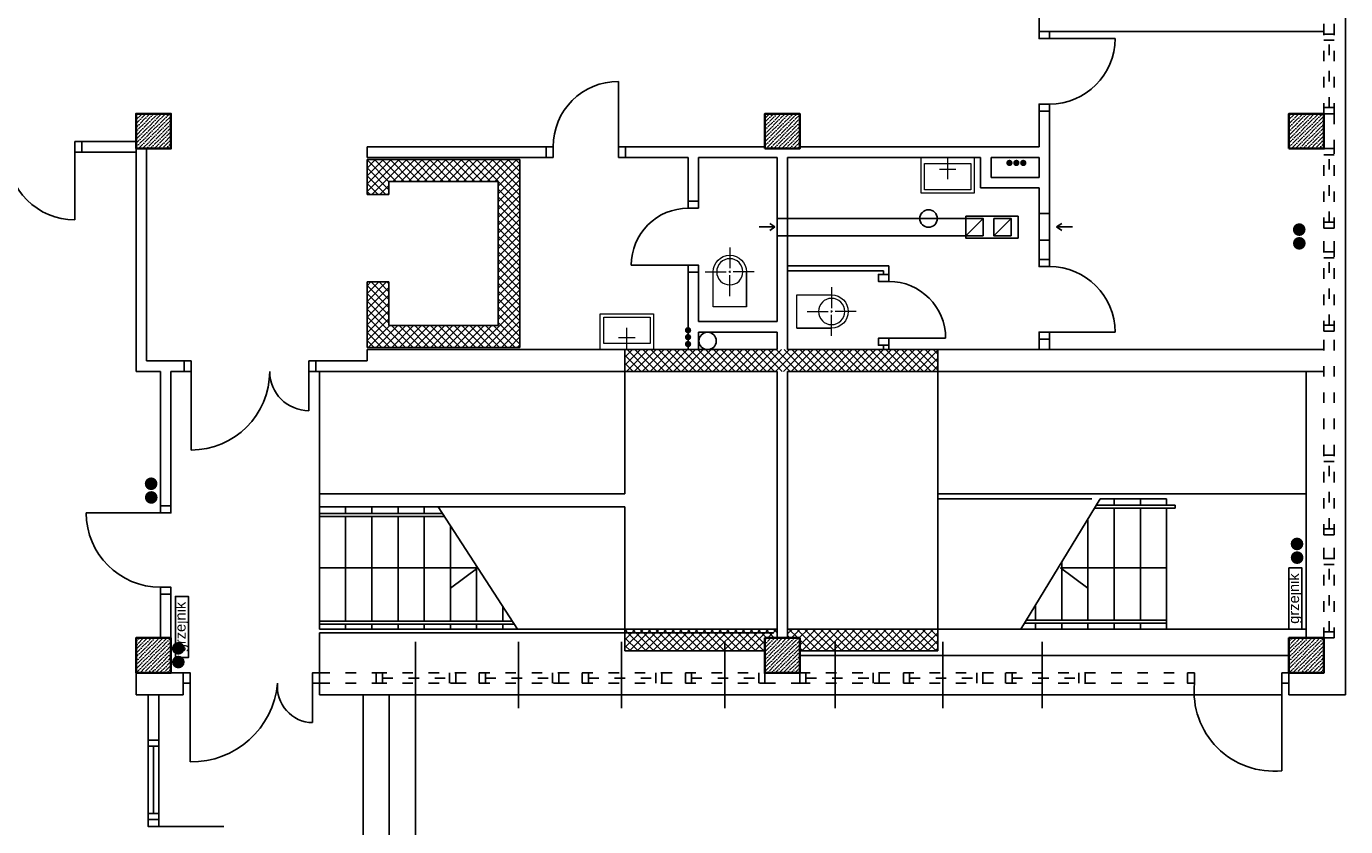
# Model space of a CAD drawing. Header units: millimetres. Extents: x 44889 to 52866, y -11417 to -4315.
# Tile 60 of 74: x 50943 to 51699, y -7714 to -7256. Entities that reach past the tile are written whole.
import ezdxf

# ---------------------------------------------------------------- set-up
doc = ezdxf.new("R2010")
doc.units = ezdxf.units.MM
doc.linetypes.add('ACAD_ISO03W100', pattern=[30, 12, -18])
for name, color, linetype, lineweight in [('kreskowanie', 9, 'Continuous', 18), ('słupy gr0.7', 9, 'Continuous', 35), ('wyposarzenie', 251, 'Continuous', 18)]:
    doc.layers.add(name, color=color, linetype=linetype, lineweight=lineweight)
doc.layers.add('Podkład', color=9, linetype='Continuous')
doc.layers.add('wentylacja', color=7, linetype='Continuous')
doc.styles.get("Standard").update_dxf_attribs({"font": 'arial.ttf', "height": 15})
pattern_1 = [(45, (44663.565, -9038.9425), (-2.245064, 2.245064), []), (135, (44663.565, -9038.9425), (-2.245064, -2.245064), [])]

# ---------------------------------------------------------------- blocks, each defined once
blk = doc.blocks.new('słup 2')
at = {"layer": 'kreskowanie'}
h = blk.add_hatch(dxfattribs=at)
h.set_pattern_fill('ANSI36', color=256, style=0)
h.set_pattern_definition([(45, (-1340, -20), (1.683798, 6.173926), [7.9375, -1.5875, 0, -1.5875])])
h.paths.add_polyline_path([(20, -20), (20, 20), (-20, 20), (-20, -20)])
at = {"layer": 'słupy gr0.7'}
blk.add_lwpolyline([(-20, -20), (20, -20), (20, 20), (-20, 20)], close=True, dxfattribs=at)
blk = doc.blocks.new('umywalka')
at = {"layer": 'wyposarzenie'}
for p, q in [((30.5, 0), (30.5, 25)), ((21, 14), (40, 14))]:
    blk.add_line(p, q, dxfattribs=at)
for points in [[(0, 41), (61, 41), (61, 0), (0, 0)], [(4, 37), (57, 37), (57, 7), (4, 7)]]:
    blk.add_lwpolyline(points, close=True, dxfattribs=at)
blk = doc.blocks.new('WC')
at = {"layer": 'wyposarzenie'}
for p, q in [((19, 68), (19, 44)), ((-9, 40), (15, 40)), ((0, 40), (0, 0)), ((0, 0), (0, 40)), ((18, 40), (20, 40)), ((19, 41), (19, 39)), ((19, 12), (19, 36)), ((47, 40), (23, 40)), ((38, 0), (38, 40)), ((0, 0), (38, 0))]:
    blk.add_line(p, q, dxfattribs=at)
blk.add_circle((19, 40), 15, dxfattribs=at)
blk.add_arc((19, 40), 19, 0, 180, dxfattribs=at)
blk = doc.blocks.new('kier. went.')
at = {"layer": 'wentylacja'}
for p, q in [((0, 18), (0, 0)), ((0, 0), (-4, 6)), ((0, 0), (4, 6))]:
    blk.add_line(p, q, dxfattribs=at)

msp = doc.modelspace()

# ---------------------------------------------------------------- hatches: boundary and pattern name
at = {"layer": 'Podkład'}
h = msp.add_hatch(dxfattribs=at)
h.set_pattern_fill('ANSI37', color=256, style=0)
h.set_pattern_definition(pattern_1)
h.paths.add_polyline_path([(51138.27, -7332.38), (51138.27, -7352.38), (51150.77, -7352.38), (51150.77, -7344.88), (51213.27, -7344.88), (51213.27, -7427.38), (51150.77, -7427.38), (51150.77, -7402.38), (51138.27, -7402.38), (51138.27, -7439.88), (51225.77, -7439.88), (51225.77, -7332.38)])
h.paths.add_polyline_path([(51137.75, -7411.32), (51151.29, -7411.32), (51151.29, -7420.69), (51137.75, -7420.69)], flags=9)
h.paths.add_polyline_path([(51212.75, -7411.32), (51226.29, -7411.32), (51226.29, -7420.69), (51212.75, -7420.69)], flags=9)
h.paths.add_polyline_path([(51191.51, -7345.4), (51191.51, -7331.86), (51200.89, -7331.86), (51200.89, -7345.4)], flags=9)
h.paths.add_polyline_path([(51191.51, -7440.4), (51191.51, -7426.86), (51200.89, -7426.86), (51200.89, -7440.4)], flags=9)
h.paths.add_polyline_path([(51175.22, -7429.45), (51175.22, -7422.16), (51184.6, -7422.16), (51184.6, -7429.45)], flags=24)
h.paths.add_polyline_path([(51178.54, -7435.66), (51178.54, -7428.37), (51187.92, -7428.37), (51187.92, -7435.66)], flags=24)
for points in [[(51504.23, -7334.31, 1), (51507.87, -7334.31, 1)], [(51508.19, -7334.31, 1), (51511.83, -7334.31, 1)], [(51512.16, -7334.31, 1), (51515.81, -7334.31, 1)], [(51675.59, -7372.47, 1), (51668.3, -7372.47, 1)], [(51675.65, -7380.32, 1), (51668.36, -7380.32, 1)], [(51322.05, -7428.23, 1), (51322.05, -7431.88, 1)], [(51322.05, -7432.19, 1), (51322.05, -7435.83, 1)], [(51322.05, -7436.17, 1), (51322.05, -7439.81, 1)], [(51018.3, -7517.92, 1), (51011.01, -7517.92, 1)], [(51018.36, -7525.76, 1), (51011.07, -7525.76, 1)], [(51674.34, -7552.36, 1), (51667.05, -7552.36, 1)], [(51674.4, -7560.2, 1), (51667.11, -7560.2, 1)], [(51033.81, -7612.11, 1), (51026.52, -7612.11, 1)], [(51033.87, -7619.96, 1), (51026.58, -7619.96, 1)]]:
    msp.add_hatch(color=256, dxfattribs=at).paths.add_polyline_path(points)
h = msp.add_hatch(dxfattribs=at)
h.set_pattern_fill('ANSI37', color=256, style=0)
h.set_pattern_definition(pattern_1)
h.paths.add_polyline_path([(51319, -7446.13), (51285.92, -7446.13), (51285.92, -7453.63), (51316.06, -7453.63)])
h.paths.add_polyline_path([(51320.95, -7441.13), (51285.92, -7441.13), (51285.92, -7446.13), (51319, -7446.13)])
h.paths.add_polyline_path([(51376.02, -7441.13), (51373.02, -7441.13), (51334, -7441.13, -0.077593), (51332.45, -7441.13), (51320.95, -7441.13), (51319, -7446.13), (51376.02, -7446.13)])
h.paths.add_polyline_path([(51376.02, -7446.13), (51319, -7446.13), (51316.06, -7453.63), (51373.02, -7453.63), (51376.02, -7453.63)])
h.paths.add_polyline_path([(51465.02, -7446.13), (51376.02, -7446.13), (51376.02, -7453.63), (51379.02, -7453.63), (51465.02, -7453.63)])
h.paths.add_polyline_path([(51465.02, -7441.13), (51391.02, -7441.13), (51379.02, -7441.13), (51376.02, -7441.13), (51376.02, -7446.13), (51465.02, -7446.13)])
h = msp.add_hatch(dxfattribs=at)
h.set_pattern_fill('ANSI37', color=256, style=0)
h.set_pattern_definition(pattern_1)
h.paths.add_polyline_path([(51285.92, -7601.13), (51285.92, -7613.63), (51361.02, -7613.63), (51361.02, -7601.13)])
h.paths.add_polyline_path([(51361.02, -7613.63), (51366.02, -7613.63), (51366.02, -7606.13), (51373.02, -7606.13), (51373.02, -7601.13), (51361.02, -7601.13)])
h.paths.add_polyline_path([(51391.02, -7601.13), (51379.02, -7601.13), (51379.02, -7606.13), (51386.02, -7606.13), (51386.02, -7613.63), (51391.02, -7613.63)])
h.paths.add_polyline_path([(51465.02, -7613.63), (51465.02, -7601.13), (51391.02, -7601.13), (51391.02, -7613.63)])

# ---------------------------------------------------------------- linework, layer by layer
for p, q in [((51698.52, -6953.63), (51698.52, -7638.63)), ((51523.02, -7259.13), (51523.02, -7199.13)), ((51526.52, -7259.13), (51686.02, -7259.13)), ((51529.02, -7263.13), (51566.52, -7263.13)), ((51282.27, -7325.13), (51282.27, -7287.63)), ((51523.02, -7304.63), (51529.02, -7304.63)), ((51523.02, -7325.13), (51523.02, -7304.63)), ((51529.02, -7363.35), (51529.02, -7304.63)), ((51006.52, -7322.13), (50975.02, -7322.13)), ((50975.02, -7328.13), (50975.02, -7322.13)), ((51006.02, -7453.63), (51006.02, -7326.13)), ((51012.02, -7447.63), (51012.02, -7326.13)), ((51138.27, -7325.13), (51240.77, -7325.13)), ((51138.27, -7331.13), (51138.27, -7325.13)), ((51240.77, -7331.13), (51240.77, -7325.13)), ((51286.27, -7331.13), (51286.27, -7325.13)), ((51286.27, -7325.13), (51366.02, -7325.13)), ((51386.02, -7325.13), (51523.02, -7325.13)), ((50971.02, -7328.13), (50971.02, -7366.91)), ((51006.52, -7328.13), (50975.02, -7328.13)), ((51138.27, -7331.13), (51240.77, -7331.13)), ((51138.27, -7332.38), (51138.27, -7352.38)), ((51138.27, -7332.38), (51225.77, -7332.38)), ((51225.77, -7332.38), (51225.77, -7439.88)), ((51286.27, -7331.13), (51322.02, -7331.13)), ((51322.02, -7331.13), (51322.02, -7356.28)), ((51328.02, -7331.13), (51373.02, -7331.13)), ((51328.02, -7356.28), (51328.02, -7331.13)), ((51373.02, -7366.13), (51373.02, -7331.13)), ((51379.02, -7331.13), (51489.52, -7331.13)), ((51379.02, -7366.13), (51379.02, -7331.13)), ((51489.52, -7348.63), (51489.52, -7331.13)), ((51495.52, -7331.13), (51523.02, -7331.13)), ((51495.52, -7342.63), (51495.52, -7331.13)), ((51523.02, -7342.63), (51523.02, -7331.13)), ((51150.77, -7344.88), (51150.77, -7352.38)), ((51150.77, -7344.88), (51213.27, -7344.88)), ((51213.27, -7344.88), (51213.27, -7427.38)), ((51489.52, -7348.63), (51523.02, -7348.63)), ((51495.52, -7342.63), (51523.02, -7342.63)), ((51523.02, -7363.35), (51523.02, -7348.63)), ((51138.27, -7352.38), (51150.77, -7352.38)), ((51322.02, -7356.28), (51328.02, -7356.28)), ((51523.02, -7363.35), (51529.02, -7363.35)), ((51523.02, -7363.35), (51523.02, -7378.55)), ((51529.02, -7363.35), (51529.02, -7378.55)), ((51373.02, -7366.13), (51379.02, -7366.13)), ((51373.02, -7366.13), (51373.02, -7376.13)), ((51379.02, -7366.13), (51379.02, -7376.13)), ((51373.02, -7425.13), (51373.02, -7376.13)), ((51373.02, -7376.13), (51379.02, -7376.13)), ((51379.02, -7441.13), (51379.02, -7376.13)), ((51523.02, -7389.63), (51523.02, -7378.55)), ((51523.02, -7378.55), (51529.02, -7378.55)), ((51529.02, -7389.63), (51529.02, -7378.55)), ((51322.02, -7392.78), (51289.52, -7392.78)), ((51379.02, -7393.13), (51437.02, -7393.13)), ((51437.02, -7398.13), (51437.02, -7393.13)), ((51523.02, -7389.63), (51529.02, -7389.63)), ((51322.02, -7441.13), (51322.02, -7396.78)), ((51322.02, -7396.78), (51328.02, -7396.78)), ((51328.02, -7425.13), (51328.02, -7396.78)), ((51379.02, -7396.13), (51434.02, -7396.13)), ((51434.02, -7398.13), (51434.02, -7396.13)), ((51434.02, -7398.13), (51437.02, -7398.13)), ((51138.27, -7402.38), (51150.77, -7402.38)), ((51138.27, -7402.38), (51138.27, -7439.88)), ((51150.77, -7402.38), (51150.77, -7427.38)), ((51150.77, -7427.38), (51213.27, -7427.38)), ((51328.02, -7425.13), (51373.02, -7425.13)), ((51328.02, -7441.13), (51328.02, -7431.13)), ((51328.02, -7431.13), (51373.02, -7431.13)), ((51373.02, -7441.13), (51373.02, -7431.13)), ((51529.02, -7431.13), (51566.52, -7431.13)), ((51434.02, -7441.13), (51434.02, -7438.63)), ((51434.02, -7438.63), (51437.02, -7438.63)), ((51437.02, -7434.63), (51469.52, -7434.63)), ((51437.02, -7441.13), (51437.02, -7438.63)), ((51523.02, -7441.13), (51523.02, -7435.13)), ((51523.02, -7435.13), (51529.02, -7435.13)), ((51529.02, -7441.13), (51529.02, -7435.13)), ((51138.27, -7439.88), (51225.77, -7439.88)), ((51138.27, -7441.13), (51138.27, -7447.63)), ((51138.27, -7441.13), (51373.02, -7441.13)), ((51285.92, -7523.63), (51285.92, -7441.13)), ((51379.02, -7441.13), (51686.02, -7441.13)), ((51465.02, -7441.13), (51465.02, -7613.63)), ((51006.02, -7453.63), (51020.02, -7453.63)), ((51012.02, -7447.63), (51033.52, -7447.63)), ((51020.02, -7530.63), (51020.02, -7453.63)), ((51026.02, -7530.63), (51026.02, -7453.63)), ((51026.02, -7453.63), (51033.52, -7453.63)), ((51033.52, -7453.63), (51033.52, -7447.63)), ((51037.52, -7453.63), (51037.52, -7498.63)), ((51105.02, -7453.63), (51105.02, -7476.13)), ((51109.02, -7447.63), (51138.27, -7447.63)), ((51109.02, -7453.63), (51373.02, -7453.63)), ((51111.02, -7531.13), (51111.02, -7453.63)), ((51373.02, -7606.13), (51373.02, -7453.63)), ((51379.02, -7453.63), (51686.02, -7453.63)), ((51379.02, -7606.13), (51379.02, -7453.63)), ((51111.02, -7523.63), (51285.92, -7523.63)), ((51676.02, -7523.63), (51465.02, -7523.63)), ((51553.14, -7526.47), (51465.02, -7526.47)), ((51558.05, -7526.47), (51512.55, -7601.13)), ((51596.02, -7526.47), (51558.05, -7526.47)), ((51566.02, -7530.26), (51566.02, -7526.47)), ((51581.02, -7530.26), (51581.02, -7526.47)), ((51596.02, -7530.26), (51596.02, -7526.47)), ((51020.02, -7534.63), (50977.52, -7534.63)), ((51020.02, -7530.63), (51026.02, -7530.63)), ((51111.02, -7531.13), (51178.92, -7531.13)), ((51111.02, -7601.13), (51111.02, -7531.13)), ((51181.38, -7534.92), (51111.02, -7534.92)), ((51182.49, -7536.62), (51111.02, -7536.62)), ((51126.02, -7534.92), (51126.02, -7531.13)), ((51126.02, -7596.62), (51126.02, -7536.62)), ((51141.02, -7534.92), (51141.02, -7531.13)), ((51141.02, -7596.62), (51141.02, -7536.62)), ((51156.02, -7534.92), (51156.02, -7531.13)), ((51156.02, -7596.62), (51156.02, -7536.62)), ((51171.02, -7534.92), (51171.02, -7531.13)), ((51171.02, -7596.62), (51171.02, -7536.62)), ((51173.83, -7531.13), (51285.92, -7531.13)), ((51178.92, -7531.13), (51224.42, -7601.13)), ((51285.92, -7613.63), (51285.92, -7531.13)), ((51554.48, -7531.96), (51601.02, -7531.96)), ((51555.59, -7530.26), (51601.02, -7530.26)), ((51566.02, -7595.96), (51566.02, -7531.96)), ((51581.02, -7595.96), (51581.02, -7531.96)), ((51596.02, -7601.13), (51596.02, -7531.96)), ((51186.02, -7596.62), (51186.02, -7542.04)), ((51551.02, -7595.96), (51551.02, -7538.01)), ((51201.67, -7566.13), (51111.02, -7566.13)), ((51201.67, -7566.13), (51186.02, -7577.59)), ((51201.02, -7596.62), (51201.02, -7565.12)), ((51535.3, -7566.13), (51550.95, -7577.59)), ((51535.3, -7566.13), (51596.02, -7566.13)), ((51536.02, -7595.96), (51536.02, -7562.62)), ((51020.02, -7606.13), (51020.02, -7581.13)), ((51020.02, -7581.13), (51026.02, -7581.13)), ((51026.02, -7606.13), (51026.02, -7581.13)), ((51216.02, -7596.62), (51216.02, -7588.19)), ((51521.02, -7595.96), (51521.02, -7587.23)), ((51221.06, -7596.62), (51111.02, -7596.62)), ((51514.8, -7597.66), (51596.02, -7597.66)), ((51515.91, -7595.96), (51596.02, -7595.96)), ((51521.02, -7601.13), (51521.02, -7597.66)), ((51536.02, -7601.13), (51536.02, -7597.66)), ((51551.02, -7601.13), (51551.02, -7597.66)), ((51566.02, -7601.13), (51566.02, -7597.66)), ((51581.02, -7601.13), (51581.02, -7597.66)), ((51222.17, -7598.32), (51111.02, -7598.32)), ((51111.02, -7601.13), (51373.02, -7601.13)), ((51111.02, -7603.18), (51371.14, -7603.18)), ((51126.02, -7601.13), (51126.02, -7598.32)), ((51141.02, -7601.13), (51141.02, -7598.32)), ((51156.02, -7601.13), (51156.02, -7598.32)), ((51171.02, -7601.13), (51171.02, -7598.32)), ((51186.02, -7601.13), (51186.02, -7598.32)), ((51201.02, -7601.13), (51201.02, -7598.32)), ((51216.02, -7601.13), (51216.02, -7598.32)), ((51379.02, -7601.13), (51676.02, -7601.13)), ((51166.04, -7608.48), (51166.04, -7646.35)), ((51225.04, -7608.48), (51225.04, -7646.35)), ((51284.04, -7608.48), (51284.04, -7646.35)), ((51343.04, -7608.48), (51343.04, -7646.35)), ((51406.21, -7608.47), (51406.21, -7646.35)), ((51467.88, -7608.48), (51467.88, -7646.35)), ((51524.88, -7608.47), (51524.88, -7646.35)), ((51285.92, -7613.63), (51366.02, -7613.63)), ((51386.02, -7613.63), (51465.02, -7613.63)), ((51386.02, -7616.13), (51666.02, -7616.13)), ((51006.02, -7626.13), (51006.02, -7638.63)), ((51006.02, -7626.13), (51033.02, -7626.13)), ((51033.02, -7626.13), (51033.02, -7638.63)), ((51666.02, -7626.13), (51666.02, -7638.63)), ((51666.02, -7626.13), (51686.02, -7626.13)), ((51037.02, -7632.13), (51037.02, -7677.13)), ((51107.02, -7632.13), (51107.02, -7654.63)), ((51662.02, -7632.13), (51662.02, -7682.13)), ((51006.02, -7638.63), (51033.02, -7638.63)), ((51013.02, -7664.63), (51013.02, -7638.63)), ((51019.02, -7664.63), (51019.02, -7638.63)), ((51111.02, -7638.63), (51662.02, -7638.63)), ((51136.02, -7638.63), (51136.02, -7893.63)), ((51151.02, -7638.63), (51151.02, -7893.63)), ((51166.02, -7638.63), (51166.02, -7893.63)), ((51666.02, -7638.63), (51698.52, -7638.63)), ((51013.02, -7664.63), (51019.02, -7664.63)), ((51013.02, -7710.13), (51013.02, -7664.63)), ((51019.02, -7710.13), (51019.02, -7664.63)), ((51013.02, -7668.13), (51019.02, -7668.13)), ((51016.02, -7706.63), (51016.02, -7668.13)), ((51016.02, -7706.63), (51016.02, -7668.13)), ((51013.02, -7706.63), (51019.02, -7706.63)), ((51013.02, -7710.13), (51019.02, -7710.13)), ((51019.02, -7714.13), (51056.27, -7714.13))]:
    msp.add_line(p, q, dxfattribs=at)
at = {"layer": 'Podkład', "linetype": 'ACAD_ISO03W100', "ltscale": 0.5}
for p, q in [((51686.02, -7260.63), (51686.02, -7247.63)), ((51692.02, -7260.63), (51692.02, -7247.63)), ((51686.02, -7260.63), (51692.02, -7260.63)), ((51686.02, -7306.13), (51686.02, -7260.63)), ((51686.02, -7306.13), (51686.02, -7260.63)), ((51686.02, -7264.13), (51692.02, -7264.13)), ((51689.02, -7302.63), (51689.02, -7264.13)), ((51689.02, -7302.63), (51689.02, -7264.13)), ((51692.02, -7306.13), (51692.02, -7260.63)), ((51692.02, -7306.13), (51692.02, -7260.63)), ((51686.02, -7302.63), (51692.02, -7302.63)), ((51686.02, -7306.13), (51692.02, -7306.13)), ((51686.02, -7306.13), (51686.02, -7326.13)), ((51692.02, -7306.13), (51692.02, -7326.13)), ((51686.02, -7326.13), (51692.02, -7326.13)), ((51686.02, -7371.63), (51686.02, -7326.13)), ((51686.02, -7371.63), (51686.02, -7326.13)), ((51692.02, -7371.63), (51692.02, -7326.13)), ((51692.02, -7371.63), (51692.02, -7326.13)), ((51686.02, -7329.63), (51692.02, -7329.63)), ((51689.02, -7368.13), (51689.02, -7329.63)), ((51689.02, -7368.13), (51689.02, -7329.63)), ((51692.02, -7329.13), (51692.02, -7326.63)), ((51686.02, -7368.13), (51692.02, -7368.13)), ((51686.02, -7385.13), (51686.02, -7371.63)), ((51686.02, -7371.63), (51692.02, -7371.63)), ((51692.02, -7385.13), (51692.02, -7371.63)), ((51686.02, -7385.13), (51686.02, -7384.3)), ((51686.02, -7385.13), (51692.02, -7385.13)), ((51686.02, -7430.63), (51686.02, -7385.13)), ((51686.02, -7430.63), (51686.02, -7385.13)), ((51692.02, -7430.63), (51692.02, -7385.13)), ((51692.02, -7430.63), (51692.02, -7385.13)), ((51692.02, -7388.13), (51692.02, -7385.63)), ((51686.02, -7388.63), (51692.02, -7388.63)), ((51689.02, -7427.13), (51689.02, -7388.63)), ((51689.02, -7427.13), (51689.02, -7388.63)), ((51686.02, -7427.13), (51692.02, -7427.13)), ((51686.02, -7501.63), (51686.02, -7430.63)), ((51686.02, -7430.63), (51692.02, -7430.63)), ((51692.02, -7501.63), (51692.02, -7430.63)), ((51686.02, -7501.63), (51692.02, -7501.63)), ((51686.02, -7547.13), (51686.02, -7501.63)), ((51686.02, -7547.13), (51686.02, -7501.63)), ((51686.02, -7505.13), (51692.02, -7505.13)), ((51689.02, -7543.63), (51689.02, -7505.13)), ((51689.02, -7543.63), (51689.02, -7505.13)), ((51692.02, -7547.13), (51692.02, -7501.63)), ((51692.02, -7547.13), (51692.02, -7501.63)), ((51686.02, -7543.63), (51692.02, -7543.63)), ((51686.02, -7560.63), (51686.02, -7547.13)), ((51686.02, -7547.13), (51692.02, -7547.13)), ((51692.02, -7560.63), (51692.02, -7547.13)), ((51686.02, -7560.63), (51692.02, -7560.63)), ((51686.02, -7606.13), (51686.02, -7560.63)), ((51686.02, -7606.13), (51686.02, -7560.63)), ((51686.02, -7564.13), (51692.02, -7564.13)), ((51689.02, -7602.63), (51689.02, -7564.13)), ((51689.02, -7602.63), (51689.02, -7564.13)), ((51692.02, -7606.13), (51692.02, -7560.63)), ((51692.02, -7606.13), (51692.02, -7560.63)), ((51686.02, -7602.63), (51692.02, -7602.63)), ((51686.02, -7606.13), (51692.02, -7606.13)), ((51111.02, -7626.13), (51143.52, -7626.13)), ((51111.02, -7626.13), (51111.02, -7632.13)), ((51143.52, -7626.13), (51143.52, -7632.13)), ((51143.52, -7626.13), (51189.02, -7626.13)), ((51143.52, -7626.13), (51189.02, -7626.13)), ((51147.02, -7626.13), (51147.02, -7632.13)), ((51185.52, -7626.13), (51185.52, -7632.13)), ((51189.02, -7626.13), (51189.02, -7632.13)), ((51189.02, -7626.13), (51202.52, -7626.13)), ((51202.52, -7626.13), (51202.52, -7632.13)), ((51202.52, -7626.13), (51248.02, -7626.13)), ((51202.52, -7626.13), (51248.02, -7626.13)), ((51206.02, -7626.13), (51206.02, -7632.13)), ((51244.52, -7626.13), (51244.52, -7632.13)), ((51248.02, -7626.13), (51248.02, -7632.13)), ((51248.02, -7626.13), (51261.52, -7626.13)), ((51261.52, -7626.13), (51261.52, -7632.13)), ((51261.52, -7626.13), (51307.02, -7626.13)), ((51261.52, -7626.13), (51307.02, -7626.13)), ((51265.02, -7626.13), (51265.02, -7632.13)), ((51303.52, -7626.13), (51303.52, -7632.13)), ((51307.02, -7626.13), (51307.02, -7632.13)), ((51307.02, -7626.13), (51320.52, -7626.13)), ((51320.52, -7626.13), (51320.52, -7632.13)), ((51320.52, -7626.13), (51366.02, -7626.13)), ((51320.52, -7626.13), (51366.02, -7626.13)), ((51324.02, -7626.13), (51324.02, -7632.13)), ((51362.52, -7626.13), (51362.52, -7632.13)), ((51366.02, -7626.13), (51366.02, -7632.13)), ((51366.02, -7626.13), (51366.85, -7626.13)), ((51366.02, -7626.13), (51386.02, -7626.13)), ((51386.02, -7626.13), (51386.02, -7632.13)), ((51386.02, -7626.13), (51431.52, -7626.13)), ((51386.02, -7626.13), (51431.52, -7626.13)), ((51389.52, -7626.13), (51389.52, -7632.13)), ((51428.02, -7626.13), (51428.02, -7632.13)), ((51431.52, -7626.13), (51431.52, -7632.13)), ((51431.52, -7626.13), (51445.36, -7626.13)), ((51445.36, -7626.13), (51445.36, -7632.13)), ((51445.36, -7626.13), (51490.86, -7626.13)), ((51445.36, -7626.13), (51490.86, -7626.13)), ((51448.86, -7626.13), (51448.86, -7632.13)), ((51487.36, -7626.13), (51487.36, -7632.13)), ((51490.86, -7626.13), (51490.86, -7632.13)), ((51490.86, -7626.13), (51503.86, -7626.13)), ((51503.86, -7626.13), (51503.86, -7632.13)), ((51504.03, -7626.13), (51548.53, -7626.13)), ((51504.03, -7626.13), (51549.36, -7626.13)), ((51507.53, -7626.13), (51507.53, -7632.13)), ((51545.86, -7626.13), (51545.86, -7632.13)), ((51549.36, -7626.13), (51549.36, -7632.13)), ((51549.36, -7626.13), (51608.02, -7626.13)), ((51111.02, -7632.13), (51143.52, -7632.13)), ((51143.52, -7632.13), (51189.02, -7632.13)), ((51143.52, -7632.13), (51189.02, -7632.13)), ((51147.02, -7629.13), (51185.52, -7629.13)), ((51147.02, -7629.13), (51185.52, -7629.13)), ((51186.02, -7632.13), (51188.52, -7632.13)), ((51189.02, -7632.13), (51202.52, -7632.13)), ((51202.52, -7632.13), (51248.02, -7632.13)), ((51202.52, -7632.13), (51248.02, -7632.13)), ((51206.02, -7629.13), (51244.52, -7629.13)), ((51206.02, -7629.13), (51244.52, -7629.13)), ((51245.02, -7632.13), (51247.52, -7632.13)), ((51248.02, -7632.13), (51261.52, -7632.13)), ((51261.52, -7632.13), (51307.02, -7632.13)), ((51261.52, -7632.13), (51307.02, -7632.13)), ((51265.02, -7629.13), (51303.52, -7629.13)), ((51265.02, -7629.13), (51303.52, -7629.13)), ((51307.02, -7632.13), (51320.52, -7632.13)), ((51320.52, -7632.13), (51366.02, -7632.13)), ((51320.52, -7632.13), (51366.02, -7632.13)), ((51324.02, -7629.13), (51362.52, -7629.13)), ((51324.02, -7629.13), (51362.52, -7629.13)), ((51363.02, -7632.13), (51365.52, -7632.13)), ((51366.02, -7632.13), (51386.02, -7632.13)), ((51386.02, -7632.13), (51431.52, -7632.13)), ((51386.02, -7632.13), (51431.52, -7632.13)), ((51389.52, -7629.13), (51428.02, -7629.13)), ((51389.52, -7629.13), (51428.02, -7629.13)), ((51428.52, -7632.13), (51431.02, -7632.13)), ((51431.52, -7632.13), (51445.36, -7632.13)), ((51445.36, -7632.13), (51490.86, -7632.13)), ((51445.36, -7632.13), (51490.86, -7632.13)), ((51448.86, -7629.13), (51487.36, -7629.13)), ((51448.86, -7629.13), (51487.36, -7629.13)), ((51490.86, -7632.13), (51503.86, -7632.13)), ((51504.03, -7632.13), (51548.53, -7632.13)), ((51504.03, -7632.13), (51549.36, -7632.13)), ((51507.53, -7629.13), (51545.86, -7629.13)), ((51507.53, -7629.13), (51545.86, -7629.13)), ((51549.36, -7632.13), (51608.02, -7632.13))]:
    msp.add_line(p, q, dxfattribs=at)
at = {"layer": 'Podkład', "ltscale": 0.2}
for p, q in [((51379.02, -7366.13), (51481.02, -7366.13)), ((51379.02, -7376.13), (51481.02, -7376.13))]:
    msp.add_line(p, q, dxfattribs=at)
at = {"layer": 'Podkład', "ltscale": 0.3}
for p, q in [((51481.02, -7376.13), (51491.02, -7366.13)), ((51497.13, -7376.13), (51507.13, -7366.13))]:
    msp.add_line(p, q, dxfattribs=at)
at = {"layer": 'Podkład'}
for points in [[(51529.02, -7263.13), (51529.02, -7259.13), (51523.02, -7259.13), (51523.02, -7263.13)], [(51529.02, -7300.63), (51529.02, -7304.63), (51523.02, -7304.63), (51523.02, -7300.63)], [(50975.02, -7322.13), (50971.02, -7322.13), (50971.02, -7328.13), (50975.02, -7328.13)], [(51244.77, -7331.13), (51240.77, -7331.13), (51240.77, -7325.13), (51244.77, -7325.13)], [(51282.27, -7331.13), (51286.27, -7331.13), (51286.27, -7325.13), (51282.27, -7325.13)], [(51328.02, -7360.28), (51328.02, -7356.28), (51322.02, -7356.28), (51322.02, -7360.28)], [(51481.02, -7364.8), (51511.02, -7364.8), (51511.02, -7377.3), (51481.02, -7377.3)], [(51328.02, -7396.78), (51328.02, -7392.78), (51322.02, -7392.78), (51322.02, -7396.78)], [(51529.02, -7393.63), (51529.02, -7389.63), (51523.02, -7389.63), (51523.02, -7393.63)], [(51437.02, -7402.13), (51437.02, -7398.13), (51431.02, -7398.13), (51431.02, -7402.13)], [(51529.02, -7431.13), (51529.02, -7435.13), (51523.02, -7435.13), (51523.02, -7431.13)], [(51437.02, -7438.63), (51437.02, -7434.63), (51431.02, -7434.63), (51431.02, -7438.63)], [(51033.52, -7453.63), (51037.52, -7453.63), (51037.52, -7447.63), (51033.52, -7447.63)], [(51105.02, -7453.63), (51109.02, -7453.63), (51109.02, -7447.63), (51105.02, -7447.63)], [(51020.02, -7534.63), (51020.02, -7530.63), (51026.02, -7530.63), (51026.02, -7534.63)], [(51666.02, -7601.13), (51666.02, -7566.13), (51673.52, -7566.13), (51673.52, -7601.13)], [(51020.02, -7577.13), (51020.02, -7581.13), (51026.02, -7581.13), (51026.02, -7577.13)], [(51028.52, -7617.43), (51028.52, -7582.43), (51036.02, -7582.43), (51036.02, -7617.43)], [(51033.02, -7632.13), (51037.02, -7632.13), (51037.02, -7626.13), (51033.02, -7626.13)], [(51107.02, -7632.13), (51111.02, -7632.13), (51111.02, -7626.13), (51107.02, -7626.13)], [(51612.02, -7626.13), (51608.02, -7626.13), (51608.02, -7632.13), (51612.02, -7632.13)], [(51662.02, -7626.13), (51666.02, -7626.13), (51666.02, -7632.13), (51662.02, -7632.13)], [(51019.02, -7710.13), (51019.02, -7714.13), (51013.02, -7714.13), (51013.02, -7710.13)]]:
    msp.add_lwpolyline(points, close=True, dxfattribs=at)
at = {"layer": 'Podkład', "ltscale": 0.3}
for points in [[(51491.02, -7376.13), (51491.02, -7366.13), (51481.02, -7366.13), (51481.02, -7376.13)], [(51507.13, -7376.13), (51507.13, -7366.13), (51497.13, -7366.13), (51497.13, -7376.13)]]:
    msp.add_lwpolyline(points, close=True, dxfattribs=at)
at = {"layer": 'Podkład'}
for points in [[(51676.02, -7606.13), (51676.02, -7453.63)], [(51601.02, -7531.96), (51601.02, -7530.26)], [(51111.02, -7638.63), (51111.02, -7603.18)]]:
    msp.add_lwpolyline(points, dxfattribs=at)
for centre in [(51459.74, -7366.13), (51333.23, -7436.19)]:
    msp.add_circle(centre, 5, dxfattribs=at)
at = {"layer": 'Podkład', "ltscale": 0.5}
for centre, radius, start, end in [((51529.02, -7263.13), 37.5, 270, 360), ((51282.27, -7325.13), 37.5, 90, 180), ((51529.02, -7431.13), 37.5, 0, 90), ((51020.02, -7534.63), 42.5, 180, 270), ((51657.3, -7636.84), 45.53, 174.05882, 275.94118)]:
    msp.add_arc(centre, radius, start, end, dxfattribs=at)
at = {"layer": 'Podkład'}
for centre, radius, start, end in [((50971.02, -7328.13), 38.78, 180, 270), ((51322.02, -7392.78), 32.5, 90.00001, 180.00001), ((51437.02, -7434.63), 32.5, 359.99999, 89.99999), ((51037.52, -7453.63), 45, 270, 0), ((51105.02, -7453.63), 22.5, 180, 270), ((51037.72, -7627.63), 49.5, 269.18972, 354.78471), ((51107.4, -7634.15), 20.48, 174.34379, 268.92328)]:
    msp.add_arc(centre, radius, start, end, dxfattribs=at)

# ---------------------------------------------------------------- block references
at = {"layer": 'Podkład', "yscale": 0.5, "zscale": 0.5}
for name, p, xscale in [('słup 2', (51016.02, -7316.13), 0.5), ('słup 2', (51376.02, -7316.13), 0.5), ('słup 2', (51676.02, -7316.13), 0.5), ('WC', (51355.44, -7416.63), -0.5), ('słup 2', (51016.02, -7616.13), 0.5), ('słup 2', (51376.02, -7616.13), 0.5), ('słup 2', (51676.02, -7616.13), 0.5)]:
    msp.add_blockref(name, p, dxfattribs=dict(at, xscale=xscale))
at = {"layer": 'Podkład', "ltscale": 0.5, "xscale": 0.5, "yscale": 0.5, "zscale": 0.5, "rotation": 180}
msp.add_blockref('umywalka', (51485.92, -7331.13), dxfattribs=at)
at = {"layer": 'Podkład', "xscale": -0.5, "yscale": 0.5, "zscale": 0.5}
for name, p, rotation in [('kier. went.', (51371.82, -7370.92), 89.99999999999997), ('kier. went.', (51533.06, -7370.92), 270), ('WC', (51384.24, -7428.84), 270)]:
    msp.add_blockref(name, p, dxfattribs=dict(at, rotation=rotation))
at = {"layer": 'Podkład', "ltscale": 0.5, "xscale": 0.5, "yscale": 0.5, "zscale": 0.5}
msp.add_blockref('umywalka', (51271.79, -7441.13), dxfattribs=at)

# ---------------------------------------------------------------- texts
at = {"layer": 'Podkład', "char_height": 6, "width": 50, "attachment_point": 5, "rotation": 90}
for insert in [(51669.77, -7583.63), (51032.27, -7599.93)]:
    msp.add_mtext('grzejnik', dxfattribs=dict(at, insert=insert))

doc.saveas('drawing.dxf')
